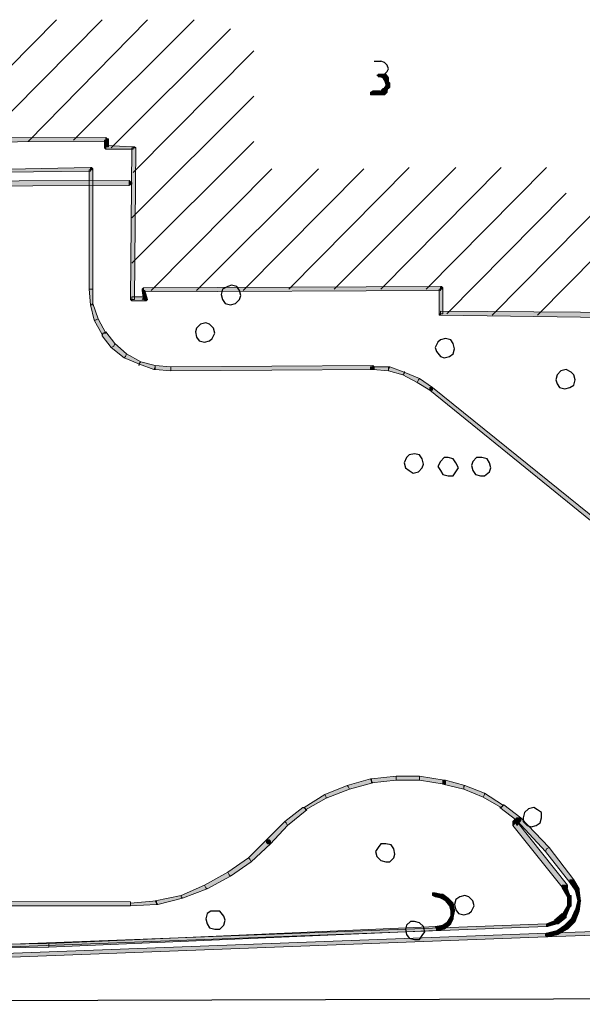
# Model space of a CAD drawing. Header units: millimetres. Extents: x -27 to 2301, y -256 to 766.
# Tile 28 of 97: x 166 to 180, y 84 to 109. Entities that reach past the tile are written whole.
import ezdxf

# ---------------------------------------------------------------- set-up
doc = ezdxf.new("R2010")
doc.units = ezdxf.units.MM
doc.layers.add('SIV-ONDERGROND-ALG', color=251, linetype='Continuous')

msp = doc.modelspace()

# ---------------------------------------------------------------- hatches: boundary and pattern name
h = msp.add_hatch(color=9)
h.dxf.hatch_style = 2
h.paths.add_polyline_path([(179.597, 86.833), (179.565, 86.833), (179.533, 86.833)])
at = {"layer": 'SIV-ONDERGROND-ALG'}
h = msp.add_hatch(color=256, dxfattribs=at)
h.dxf.hatch_style = 2
h.paths.add_polyline_path([(174.837, 107.161), (174.804, 107.161), (174.804, 107.226), (174.869, 107.226), (174.869, 107.193)])
h = msp.add_hatch(color=256, dxfattribs=at)
h.dxf.hatch_style = 2
h.paths.add_polyline_path([(174.933, 107.161), (174.965, 107.226), (174.869, 107.226), (174.869, 107.193), (174.837, 107.161), (174.933, 107.129)])
h = msp.add_hatch(color=256, dxfattribs=at)
h.dxf.hatch_style = 2
h.paths.add_polyline_path([(174.997, 107.097), (175.062, 107.129), (174.997, 107.226), (174.933, 107.161), (174.901, 107.161), (174.965, 107.065)])
h = msp.add_hatch(color=256, dxfattribs=at)
h.dxf.hatch_style = 2
h.paths.add_polyline_path([(174.997, 107.226), (174.965, 107.226), (174.933, 107.161)])
h = msp.add_hatch(color=256, dxfattribs=at)
h.dxf.hatch_style = 2
h.paths.add_polyline_path([(175.03, 107), (175.062, 107.033), (175.062, 107.097), (174.997, 107.097), (174.965, 107.065), (174.997, 106.968)])
h = msp.add_hatch(color=256, dxfattribs=at)
h.dxf.hatch_style = 2
h.paths.add_polyline_path([(175.062, 107.097), (175.062, 107.129), (174.997, 107.097)])
h = msp.add_hatch(color=256, dxfattribs=at)
h.dxf.hatch_style = 2
h.paths.add_polyline_path([(174.933, 106.775), (174.965, 106.711), (175.03, 106.775), (174.997, 106.84), (174.933, 106.872), (174.869, 106.807)])
h = msp.add_hatch(color=256, dxfattribs=at)
h.dxf.hatch_style = 2
h.paths.add_polyline_path([(174.997, 106.84), (175.03, 106.807), (175.062, 106.904), (175.03, 106.904), (174.997, 106.936), (174.933, 106.84)])
h = msp.add_hatch(color=256, dxfattribs=at)
h.dxf.hatch_style = 2
h.paths.add_polyline_path([(175.062, 107.033), (175.062, 106.968), (174.997, 106.968), (175.03, 107)])
h = msp.add_hatch(color=256, dxfattribs=at)
h.dxf.hatch_style = 2
h.paths.add_polyline_path([(174.997, 107), (174.997, 107.033), (175.062, 107.033), (175.094, 107), (175.03, 107)])
h = msp.add_hatch(color=256, dxfattribs=at)
h.dxf.hatch_style = 2
h.paths.add_polyline_path([(175.03, 107), (174.997, 107), (174.997, 106.904), (175.094, 106.904), (175.094, 107)])
h = msp.add_hatch(color=256, dxfattribs=at)
h.dxf.hatch_style = 2
h.paths.add_polyline_path([(174.997, 106.936), (175.03, 106.968), (175.062, 106.936), (175.062, 106.904), (175.03, 106.904)])
h = msp.add_hatch(color=256, dxfattribs=at)
h.dxf.hatch_style = 2
h.paths.add_polyline_path([(175.094, 106.904), (175.062, 106.872), (174.997, 106.872), (174.997, 106.904), (175.03, 106.904)])
h = msp.add_hatch(color=256, dxfattribs=at)
h.dxf.hatch_style = 2
h.paths.add_polyline_path([(175.03, 106.775), (175.03, 106.807), (174.997, 106.84)])
h = msp.add_hatch(color=256, dxfattribs=at)
h.dxf.hatch_style = 2
h.paths.add_polyline_path([(174.676, 106.711), (174.611, 106.711), (174.611, 106.775), (174.676, 106.807), (174.676, 106.743)])
h = msp.add_hatch(color=256, dxfattribs=at)
h.dxf.hatch_style = 2
h.paths.add_polyline_path([(174.837, 106.743), (174.837, 106.807), (174.676, 106.807), (174.676, 106.711), (174.837, 106.711)])
h = msp.add_hatch(color=256, dxfattribs=at)
h.dxf.hatch_style = 2
h.paths.add_polyline_path([(174.837, 106.743), (174.869, 106.711), (174.933, 106.711), (174.933, 106.775), (174.901, 106.807), (174.804, 106.775)])
h = msp.add_hatch(color=256, dxfattribs=at)
h.dxf.hatch_style = 2
h.paths.add_polyline_path([(174.869, 106.711), (174.804, 106.711), (174.804, 106.775), (174.837, 106.743)])
h = msp.add_hatch(color=256, dxfattribs=at)
h.dxf.hatch_style = 2
h.paths.add_polyline_path([(174.837, 106.807), (174.869, 106.775), (174.869, 106.711), (174.837, 106.711), (174.837, 106.743)])
h = msp.add_hatch(color=256, dxfattribs=at)
h.dxf.hatch_style = 2
h.paths.add_polyline_path([(174.933, 106.711), (174.965, 106.711), (174.933, 106.775)])
h = msp.add_hatch(color=256, dxfattribs=at)
h.dxf.hatch_style = 2
h.paths.add_polyline_path([(150.52, 105.553), (150.52, 105.489), (168.05, 105.553), (168.05, 105.649), (150.52, 105.617)])
h = msp.add_hatch(color=256, dxfattribs=at)
h.dxf.hatch_style = 2
h.paths.add_polyline_path([(168.05, 105.649), (168.082, 105.617), (168.114, 105.617), (168.114, 105.585), (168.05, 105.585)])
h = msp.add_hatch(color=256, dxfattribs=at)
h.dxf.hatch_style = 2
h.paths.add_polyline_path([(168.05, 105.585), (168.018, 105.585), (168.018, 105.424), (168.114, 105.424), (168.114, 105.585)])
h = msp.add_hatch(color=256, dxfattribs=at)
h.dxf.hatch_style = 2
h.paths.add_polyline_path([(168.018, 105.424), (168.018, 105.392), (168.05, 105.36), (168.05, 105.424)])
h = msp.add_hatch(color=256, dxfattribs=at)
h.dxf.hatch_style = 2
h.paths.add_polyline_path([(168.05, 105.424), (168.05, 105.36), (168.725, 105.36), (168.725, 105.424), (168.05, 105.456)])
h = msp.add_hatch(color=256, dxfattribs=at)
h.dxf.hatch_style = 2
h.paths.add_polyline_path([(168.725, 105.392), (168.693, 105.392), (168.661, 101.629), (168.757, 101.629), (168.79, 105.392)])
h = msp.add_hatch(color=256, dxfattribs=at)
h.dxf.hatch_style = 2
h.paths.add_polyline_path([(168.725, 105.424), (168.757, 105.424), (168.79, 105.392), (168.725, 105.392)])
h = msp.add_hatch(color=256, dxfattribs=at)
h.dxf.hatch_style = 2
h.paths.add_polyline_path([(164.833, 104.813), (164.833, 104.781), (167.664, 104.813), (167.664, 104.91), (164.833, 104.845)])
h = msp.add_hatch(color=256, dxfattribs=at)
h.dxf.hatch_style = 2
h.paths.add_polyline_path([(167.664, 104.91), (167.696, 104.91), (167.728, 104.877), (167.728, 104.845), (167.664, 104.845)])
h = msp.add_hatch(color=256, dxfattribs=at)
h.dxf.hatch_style = 2
h.paths.add_polyline_path([(167.664, 104.845), (167.632, 104.845), (167.632, 101.886), (167.728, 101.886), (167.728, 104.845)])
h = msp.add_hatch(color=256, dxfattribs=at)
h.dxf.hatch_style = 2
h.paths.add_polyline_path([(168.629, 104.524), (168.629, 104.588), (149.523, 104.524), (149.523, 104.395), (168.629, 104.459)])
h = msp.add_hatch(color=256, dxfattribs=at)
h.dxf.hatch_style = 2
h.paths.add_polyline_path([(168.629, 104.588), (168.693, 104.524), (168.693, 104.492), (168.629, 104.459), (168.629, 104.524)])
h = msp.add_hatch(color=256, dxfattribs=at)
h.dxf.hatch_style = 2
h.paths.add_polyline_path([(168.983, 101.854), (168.983, 101.822), (176.348, 101.854), (176.348, 101.95), (168.983, 101.918)])
h = msp.add_hatch(color=256, dxfattribs=at)
h.dxf.hatch_style = 2
h.paths.add_polyline_path([(176.348, 101.95), (176.38, 101.95), (176.413, 101.918), (176.413, 101.886), (176.348, 101.886)])
h = msp.add_hatch(color=256, dxfattribs=at)
h.dxf.hatch_style = 2
h.paths.add_polyline_path([(167.664, 101.886), (167.632, 101.886), (167.664, 101.5), (167.728, 101.5), (167.728, 101.886)])
h = msp.add_hatch(color=256, dxfattribs=at)
h.dxf.hatch_style = 2
h.paths.add_polyline_path([(168.95, 101.854), (168.95, 101.886), (168.983, 101.918), (168.983, 101.854)])
h = msp.add_hatch(color=256, dxfattribs=at)
h.dxf.hatch_style = 2
h.paths.add_polyline_path([(169.015, 101.629), (169.079, 101.629), (169.015, 101.854), (168.95, 101.854), (168.983, 101.629)])
h = msp.add_hatch(color=256, dxfattribs=at)
h.dxf.hatch_style = 2
h.paths.add_polyline_path([(176.348, 101.886), (176.316, 101.886), (176.316, 101.275), (176.413, 101.275), (176.413, 101.886)])
h = msp.add_hatch(color=256, dxfattribs=at)
h.dxf.hatch_style = 2
h.paths.add_polyline_path([(167.696, 101.5), (167.664, 101.5), (167.76, 101.114), (167.792, 101.114), (167.857, 101.146), (167.728, 101.532)])
h = msp.add_hatch(color=256, dxfattribs=at)
h.dxf.hatch_style = 2
h.paths.add_polyline_path([(168.661, 101.629), (168.693, 101.597), (168.693, 101.629)])
h = msp.add_hatch(color=256, dxfattribs=at)
h.dxf.hatch_style = 2
h.paths.add_polyline_path([(168.693, 101.629), (168.693, 101.597), (169.015, 101.597), (169.015, 101.693), (168.693, 101.693)])
h = msp.add_hatch(color=256, dxfattribs=at)
h.dxf.hatch_style = 2
h.paths.add_polyline_path([(169.015, 101.597), (169.047, 101.597), (169.079, 101.629), (169.015, 101.629)])
h = msp.add_hatch(color=256, dxfattribs=at)
h.dxf.hatch_style = 2
h.paths.add_polyline_path([(176.316, 101.275), (176.316, 101.243), (176.348, 101.243), (176.348, 101.275)])
h = msp.add_hatch(color=256, dxfattribs=at)
h.dxf.hatch_style = 2
h.paths.add_polyline_path([(176.348, 101.275), (176.348, 101.243), (180.98, 101.178), (180.98, 101.307), (176.348, 101.339)])
h = msp.add_hatch(color=256, dxfattribs=at)
h.dxf.hatch_style = 2
h.paths.add_polyline_path([(167.792, 101.114), (167.76, 101.114), (167.953, 100.76), (167.985, 100.793), (168.05, 100.793), (167.857, 101.146)])
h = msp.add_hatch(color=256, dxfattribs=at)
h.dxf.hatch_style = 2
h.paths.add_polyline_path([(167.985, 100.793), (167.953, 100.728), (168.178, 100.439), (168.243, 100.471), (168.275, 100.535), (168.05, 100.825)])
h = msp.add_hatch(color=256, dxfattribs=at)
h.dxf.hatch_style = 2
h.paths.add_polyline_path([(167.953, 100.76), (167.953, 100.728), (167.985, 100.793)])
h = msp.add_hatch(color=256, dxfattribs=at)
h.dxf.hatch_style = 2
h.paths.add_polyline_path([(168.243, 100.471), (168.178, 100.439), (168.5, 100.181), (168.532, 100.214), (168.564, 100.278), (168.275, 100.535)])
h = msp.add_hatch(color=256, dxfattribs=at)
h.dxf.hatch_style = 2
h.paths.add_polyline_path([(168.532, 100.214), (168.5, 100.181), (168.886, 100.021), (168.886, 100.053), (168.918, 100.085), (168.564, 100.278)])
h = msp.add_hatch(color=256, dxfattribs=at)
h.dxf.hatch_style = 2
h.paths.add_polyline_path([(168.854, 100.021), (168.886, 100.021), (168.886, 99.988), (168.854, 99.988)])
h = msp.add_hatch(color=256, dxfattribs=at)
h.dxf.hatch_style = 2
h.paths.add_polyline_path([(168.886, 100.053), (168.886, 100.021), (169.24, 99.892), (169.272, 99.956), (169.272, 99.988), (168.918, 100.085)])
h = msp.add_hatch(color=256, dxfattribs=at)
h.dxf.hatch_style = 2
h.paths.add_polyline_path([(169.272, 99.956), (169.272, 99.892), (169.658, 99.86), (169.658, 99.956), (169.272, 99.988)])
h = msp.add_hatch(color=256, dxfattribs=at)
h.dxf.hatch_style = 2
h.paths.add_polyline_path([(169.658, 99.892), (169.658, 99.86), (174.676, 99.892), (174.676, 99.988), (169.658, 99.956)])
h = msp.add_hatch(color=256, dxfattribs=at)
h.dxf.hatch_style = 2
h.paths.add_polyline_path([(174.676, 99.988), (174.708, 99.956), (174.708, 99.892), (174.676, 99.892), (174.676, 99.924)])
h = msp.add_hatch(color=256, dxfattribs=at)
h.dxf.hatch_style = 2
h.paths.add_polyline_path([(169.24, 99.892), (169.272, 99.892), (169.272, 99.956)])
h = msp.add_hatch(color=256, dxfattribs=at)
h.dxf.hatch_style = 2
h.paths.add_polyline_path([(174.676, 99.892), (174.611, 99.892), (174.611, 99.956), (174.676, 99.956), (174.676, 99.924)])
h = msp.add_hatch(color=256, dxfattribs=at)
h.dxf.hatch_style = 2
h.paths.add_polyline_path([(175.062, 99.892), (175.062, 99.956), (174.676, 99.956), (174.676, 99.892), (175.062, 99.86)])
h = msp.add_hatch(color=256, dxfattribs=at)
h.dxf.hatch_style = 2
h.paths.add_polyline_path([(175.448, 99.795), (175.448, 99.828), (175.094, 99.956), (175.062, 99.892), (175.062, 99.86), (175.416, 99.763)])
h = msp.add_hatch(color=256, dxfattribs=at)
h.dxf.hatch_style = 2
h.paths.add_polyline_path([(175.094, 99.956), (175.062, 99.956), (175.062, 99.892)])
h = msp.add_hatch(color=256, dxfattribs=at)
h.dxf.hatch_style = 2
h.paths.add_polyline_path([(175.802, 99.635), (175.834, 99.667), (175.448, 99.828), (175.448, 99.795), (175.416, 99.763), (175.769, 99.57)])
h = msp.add_hatch(color=256, dxfattribs=at)
h.dxf.hatch_style = 2
h.paths.add_polyline_path([(175.448, 99.828), (175.448, 99.86), (175.48, 99.828)])
h = msp.add_hatch(color=256, dxfattribs=at)
h.dxf.hatch_style = 2
h.paths.add_polyline_path([(176.123, 99.409), (176.155, 99.442), (175.834, 99.667), (175.802, 99.635), (175.769, 99.57), (176.091, 99.377)])
h = msp.add_hatch(color=256, dxfattribs=at)
h.dxf.hatch_style = 2
h.paths.add_polyline_path([(176.155, 99.442), (176.155, 99.409), (176.155, 99.377), (176.091, 99.377), (176.123, 99.409)])
h = msp.add_hatch(color=256, dxfattribs=at)
h.dxf.hatch_style = 2
h.paths.add_polyline_path([(176.091, 99.377), (176.091, 99.409), (176.091, 99.442), (176.155, 99.442), (176.123, 99.409)])
h = msp.add_hatch(color=256, dxfattribs=at)
h.dxf.hatch_style = 2
h.paths.add_polyline_path([(176.123, 99.409), (176.091, 99.377), (181.559, 94.938), (181.591, 95.003), (181.623, 95.035), (176.155, 99.442)])
h = msp.add_hatch(color=256, dxfattribs=at)
h.dxf.hatch_style = 2
h.paths.add_polyline_path([(174.644, 89.663), (174.611, 89.728), (174.032, 89.567), (174.065, 89.535), (174.097, 89.47), (174.676, 89.631)])
h = msp.add_hatch(color=256, dxfattribs=at)
h.dxf.hatch_style = 2
h.paths.add_polyline_path([(174.644, 89.728), (174.611, 89.728), (174.644, 89.663)])
h = msp.add_hatch(color=256, dxfattribs=at)
h.dxf.hatch_style = 2
h.paths.add_polyline_path([(175.255, 89.728), (175.255, 89.792), (174.644, 89.728), (174.644, 89.631), (175.255, 89.696)])
h = msp.add_hatch(color=256, dxfattribs=at)
h.dxf.hatch_style = 2
h.paths.add_polyline_path([(175.834, 89.728), (175.834, 89.792), (175.255, 89.792), (175.255, 89.696), (175.834, 89.696)])
h = msp.add_hatch(color=256, dxfattribs=at)
h.dxf.hatch_style = 2
h.paths.add_polyline_path([(176.445, 89.663), (176.445, 89.696), (175.834, 89.792), (175.834, 89.696), (176.445, 89.599)])
h = msp.add_hatch(color=256, dxfattribs=at)
h.dxf.hatch_style = 2
h.paths.add_polyline_path([(174.065, 89.535), (174.032, 89.567), (173.486, 89.342), (173.518, 89.277), (173.518, 89.245), (174.097, 89.47)])
h = msp.add_hatch(color=256, dxfattribs=at)
h.dxf.hatch_style = 2
h.paths.add_polyline_path([(176.927, 89.535), (176.959, 89.567), (176.477, 89.696), (176.445, 89.663), (176.413, 89.599), (176.927, 89.47)])
h = msp.add_hatch(color=256, dxfattribs=at)
h.dxf.hatch_style = 2
h.paths.add_polyline_path([(176.413, 89.599), (176.413, 89.631), (176.413, 89.696), (176.477, 89.696), (176.445, 89.663)])
h = msp.add_hatch(color=256, dxfattribs=at)
h.dxf.hatch_style = 2
h.paths.add_polyline_path([(176.445, 89.696), (176.477, 89.663), (176.477, 89.599), (176.445, 89.599), (176.445, 89.663)])
h = msp.add_hatch(color=256, dxfattribs=at)
h.dxf.hatch_style = 2
h.paths.add_polyline_path([(177.442, 89.342), (177.442, 89.374), (176.959, 89.567), (176.927, 89.535), (176.927, 89.47), (177.41, 89.277)])
h = msp.add_hatch(color=256, dxfattribs=at)
h.dxf.hatch_style = 2
h.paths.add_polyline_path([(173.518, 89.277), (173.486, 89.342), (172.971, 89.02), (173.003, 88.988), (173.003, 88.956), (173.518, 89.245)])
h = msp.add_hatch(color=256, dxfattribs=at)
h.dxf.hatch_style = 2
h.paths.add_polyline_path([(177.892, 89.052), (177.892, 89.084), (177.442, 89.374), (177.442, 89.342), (177.41, 89.277), (177.86, 89.02)])
h = msp.add_hatch(color=256, dxfattribs=at)
h.dxf.hatch_style = 2
h.paths.add_polyline_path([(173.003, 88.988), (172.939, 89.02), (172.489, 88.666), (172.521, 88.634), (172.553, 88.57), (173.035, 88.956)])
h = msp.add_hatch(color=256, dxfattribs=at)
h.dxf.hatch_style = 2
h.paths.add_polyline_path([(172.971, 89.02), (172.939, 89.02), (173.003, 88.988)])
h = msp.add_hatch(color=256, dxfattribs=at)
h.dxf.hatch_style = 2
h.paths.add_polyline_path([(178.278, 88.731), (178.343, 88.763), (177.924, 89.084), (177.892, 89.052), (177.828, 89.02), (178.246, 88.698)])
h = msp.add_hatch(color=256, dxfattribs=at)
h.dxf.hatch_style = 2
h.paths.add_polyline_path([(177.924, 89.084), (177.892, 89.084), (177.892, 89.052)])
h = msp.add_hatch(color=256, dxfattribs=at)
h.dxf.hatch_style = 2
h.paths.add_polyline_path([(178.278, 88.731), (178.246, 88.763), (178.15, 88.666), (178.214, 88.634), (178.246, 88.57), (178.343, 88.698)])
h = msp.add_hatch(color=256, dxfattribs=at)
h.dxf.hatch_style = 2
h.paths.add_polyline_path([(178.343, 88.763), (178.343, 88.731), (178.31, 88.698), (178.246, 88.698), (178.278, 88.731)])
h = msp.add_hatch(color=256, dxfattribs=at)
h.dxf.hatch_style = 2
h.paths.add_polyline_path([(178.246, 88.698), (178.246, 88.763), (178.278, 88.763), (178.343, 88.763), (178.278, 88.731)])
h = msp.add_hatch(color=256, dxfattribs=at)
h.dxf.hatch_style = 2
h.paths.add_polyline_path([(178.278, 88.731), (178.246, 88.698), (178.954, 87.926), (178.986, 87.991), (179.05, 88.023), (178.343, 88.763)])
h = msp.add_hatch(color=256, dxfattribs=at)
h.dxf.hatch_style = 2
h.paths.add_polyline_path([(178.246, 88.763), (178.278, 88.763), (178.343, 88.763), (178.343, 88.698), (178.278, 88.731)])
h = msp.add_hatch(color=256, dxfattribs=at)
h.dxf.hatch_style = 2
h.paths.add_polyline_path([(172.521, 88.634), (172.489, 88.666), (172.038, 88.216), (172.103, 88.184), (172.135, 88.119), (172.553, 88.57)])
h = msp.add_hatch(color=256, dxfattribs=at)
h.dxf.hatch_style = 2
h.paths.add_polyline_path([(178.15, 88.666), (178.15, 88.57), (178.214, 88.634)])
h = msp.add_hatch(color=256, dxfattribs=at)
h.dxf.hatch_style = 2
h.paths.add_polyline_path([(178.214, 88.634), (178.15, 88.57), (179.404, 86.994), (179.436, 87.026), (179.501, 87.09), (178.246, 88.666)])
h = msp.add_hatch(color=256, dxfattribs=at)
h.dxf.hatch_style = 2
h.paths.add_polyline_path([(171.62, 87.733), (171.652, 87.669), (172.135, 88.119), (172.103, 88.184), (172.038, 88.216), (171.588, 87.766)])
h = msp.add_hatch(color=256, dxfattribs=at)
h.dxf.hatch_style = 2
h.paths.add_polyline_path([(172.038, 88.216), (172.103, 88.216), (172.135, 88.184), (172.135, 88.119), (172.103, 88.184)])
h = msp.add_hatch(color=256, dxfattribs=at)
h.dxf.hatch_style = 2
h.paths.add_polyline_path([(172.135, 88.119), (172.07, 88.119), (172.038, 88.152), (172.038, 88.216), (172.103, 88.184)])
h = msp.add_hatch(color=256, dxfattribs=at)
h.dxf.hatch_style = 2
h.paths.add_polyline_path([(178.986, 87.991), (178.954, 87.926), (179.565, 87.155), (179.629, 87.187), (179.661, 87.219), (179.05, 88.023)])
h = msp.add_hatch(color=256, dxfattribs=at)
h.dxf.hatch_style = 2
h.paths.add_polyline_path([(171.105, 87.348), (171.138, 87.315), (171.652, 87.669), (171.62, 87.733), (171.588, 87.766), (171.073, 87.412)])
h = msp.add_hatch(color=256, dxfattribs=at)
h.dxf.hatch_style = 2
h.paths.add_polyline_path([(170.526, 87.026), (170.559, 86.994), (171.138, 87.315), (171.105, 87.348), (171.073, 87.412), (170.494, 87.09)])
h = msp.add_hatch(color=256, dxfattribs=at)
h.dxf.hatch_style = 2
h.paths.add_polyline_path([(169.915, 86.801), (169.947, 86.769), (170.559, 86.994), (170.526, 87.026), (170.494, 87.09), (169.915, 86.833)])
h = msp.add_hatch(color=256, dxfattribs=at)
h.dxf.hatch_style = 2
h.paths.add_polyline_path([(179.533, 86.833), (179.565, 86.833), (179.468, 87.09), (179.436, 87.058), (179.372, 87.026), (179.501, 86.801)])
h = msp.add_hatch(color=256, dxfattribs=at)
h.dxf.hatch_style = 2
h.paths.add_polyline_path([(179.372, 87.026), (179.372, 87.09), (179.436, 87.09), (179.468, 87.09), (179.436, 87.058)])
h = msp.add_hatch(color=256, dxfattribs=at)
h.dxf.hatch_style = 2
h.paths.add_polyline_path([(179.501, 87.09), (179.501, 87.026), (179.436, 86.994), (179.404, 86.994), (179.436, 87.026)])
h = msp.add_hatch(color=256, dxfattribs=at)
h.dxf.hatch_style = 2
h.paths.add_polyline_path([(179.758, 86.962), (179.79, 86.994), (179.661, 87.219), (179.629, 87.187), (179.565, 87.155), (179.694, 86.962)])
h = msp.add_hatch(color=256, dxfattribs=at)
h.dxf.hatch_style = 2
h.paths.add_polyline_path([(179.565, 87.155), (179.565, 87.219), (179.629, 87.219), (179.661, 87.219), (179.629, 87.187)])
h = msp.add_hatch(color=256, dxfattribs=at)
h.dxf.hatch_style = 2
h.paths.add_polyline_path([(179.661, 87.219), (179.661, 87.155), (179.629, 87.155), (179.565, 87.155), (179.629, 87.187)])
h = msp.add_hatch(color=256, dxfattribs=at)
h.dxf.hatch_style = 2
h.paths.add_polyline_path([(169.304, 86.64), (169.336, 86.608), (169.947, 86.769), (169.915, 86.801), (169.915, 86.833), (169.272, 86.704)])
h = msp.add_hatch(color=256, dxfattribs=at)
h.dxf.hatch_style = 2
h.paths.add_polyline_path([(176.22, 86.801), (176.155, 86.833), (176.155, 86.897), (176.22, 86.897), (176.22, 86.833)])
h = msp.add_hatch(color=256, dxfattribs=at)
h.dxf.hatch_style = 2
h.paths.add_polyline_path([(176.38, 86.833), (176.38, 86.865), (176.22, 86.897), (176.22, 86.801), (176.38, 86.769)])
h = msp.add_hatch(color=256, dxfattribs=at)
h.dxf.hatch_style = 2
h.paths.add_polyline_path([(176.509, 86.736), (176.541, 86.769), (176.413, 86.865), (176.38, 86.833), (176.348, 86.769), (176.477, 86.704)])
h = msp.add_hatch(color=256, dxfattribs=at)
h.dxf.hatch_style = 2
h.paths.add_polyline_path([(176.413, 86.865), (176.38, 86.865), (176.38, 86.833)])
h = msp.add_hatch(color=256, dxfattribs=at)
h.dxf.hatch_style = 2
h.paths.add_polyline_path([(178.986, 85.868), (178.986, 85.804), (211.376, 86.929), (211.376, 87.026), (178.986, 85.9)])
h = msp.add_hatch(color=256, dxfattribs=at)
h.dxf.hatch_style = 2
h.paths.add_polyline_path([(179.533, 86.576), (179.597, 86.576), (179.597, 86.833), (179.501, 86.833), (179.501, 86.576)])
h = msp.add_hatch(color=256, dxfattribs=at)
h.dxf.hatch_style = 2
h.paths.add_polyline_path([(179.79, 86.704), (179.822, 86.704), (179.79, 86.962), (179.694, 86.962), (179.758, 86.704)])
h = msp.add_hatch(color=256, dxfattribs=at)
h.dxf.hatch_style = 2
h.paths.add_polyline_path([(179.79, 86.962), (179.79, 86.994), (179.758, 86.962)])
h = msp.add_hatch(color=256, dxfattribs=at)
h.dxf.hatch_style = 2
h.paths.add_polyline_path([(145.727, 86.64), (145.727, 86.576), (168.661, 86.576), (168.661, 86.672), (145.727, 86.704)])
h = msp.add_hatch(color=256, dxfattribs=at)
h.dxf.hatch_style = 2
h.paths.add_polyline_path([(168.661, 86.608), (168.661, 86.576), (169.304, 86.608), (169.304, 86.704), (168.661, 86.64)])
h = msp.add_hatch(color=256, dxfattribs=at)
h.dxf.hatch_style = 2
h.paths.add_polyline_path([(169.304, 86.608), (169.336, 86.608), (169.304, 86.64)])
h = msp.add_hatch(color=256, dxfattribs=at)
h.dxf.hatch_style = 2
h.paths.add_polyline_path([(176.606, 86.608), (176.67, 86.64), (176.541, 86.769), (176.509, 86.736), (176.477, 86.704), (176.573, 86.576)])
h = msp.add_hatch(color=256, dxfattribs=at)
h.dxf.hatch_style = 2
h.paths.add_polyline_path([(176.67, 86.447), (176.702, 86.479), (176.67, 86.64), (176.606, 86.608), (176.573, 86.576), (176.606, 86.447)])
h = msp.add_hatch(color=256, dxfattribs=at)
h.dxf.hatch_style = 2
h.paths.add_polyline_path([(179.436, 86.318), (179.468, 86.318), (179.565, 86.543), (179.533, 86.576), (179.501, 86.576), (179.372, 86.35)])
h = msp.add_hatch(color=256, dxfattribs=at)
h.dxf.hatch_style = 2
h.paths.add_polyline_path([(179.565, 86.543), (179.597, 86.576), (179.533, 86.576)])
h = msp.add_hatch(color=256, dxfattribs=at)
h.dxf.hatch_style = 2
h.paths.add_polyline_path([(179.758, 86.447), (179.79, 86.447), (179.822, 86.704), (179.758, 86.704), (179.694, 86.447)])
h = msp.add_hatch(color=256, dxfattribs=at)
h.dxf.hatch_style = 2
h.paths.add_polyline_path([(179.822, 86.704), (179.822, 86.736), (179.854, 86.704)])
h = msp.add_hatch(color=256, dxfattribs=at)
h.dxf.hatch_style = 2
h.paths.add_polyline_path([(176.541, 86.125), (176.606, 86.125), (176.67, 86.254), (176.638, 86.286), (176.606, 86.318), (176.509, 86.157)])
h = msp.add_hatch(color=256, dxfattribs=at)
h.dxf.hatch_style = 2
h.paths.add_polyline_path([(176.638, 86.286), (176.67, 86.286), (176.702, 86.447), (176.606, 86.447), (176.606, 86.286)])
h = msp.add_hatch(color=256, dxfattribs=at)
h.dxf.hatch_style = 2
h.paths.add_polyline_path([(176.702, 86.447), (176.702, 86.479), (176.67, 86.447)])
h = msp.add_hatch(color=256, dxfattribs=at)
h.dxf.hatch_style = 2
h.paths.add_polyline_path([(179.243, 86.19), (179.275, 86.125), (179.468, 86.286), (179.436, 86.318), (179.372, 86.383), (179.179, 86.222)])
h = msp.add_hatch(color=256, dxfattribs=at)
h.dxf.hatch_style = 2
h.paths.add_polyline_path([(179.468, 86.286), (179.468, 86.318), (179.436, 86.318)])
h = msp.add_hatch(color=256, dxfattribs=at)
h.dxf.hatch_style = 2
h.paths.add_polyline_path([(179.629, 86.222), (179.694, 86.19), (179.79, 86.447), (179.758, 86.447), (179.694, 86.479), (179.597, 86.254)])
h = msp.add_hatch(color=256, dxfattribs=at)
h.dxf.hatch_style = 2
h.paths.add_polyline_path([(162.003, 85.45), (162.003, 85.418), (178.986, 86.061), (178.986, 86.125), (162.003, 85.482)])
h = msp.add_hatch(color=256, dxfattribs=at)
h.dxf.hatch_style = 2
h.paths.add_polyline_path([(166.634, 85.611), (166.634, 85.546), (176.252, 85.964), (176.252, 86.061), (166.634, 85.643)])
h = msp.add_hatch(color=256, dxfattribs=at)
h.dxf.hatch_style = 2
h.paths.add_polyline_path([(176.252, 85.997), (176.284, 85.964), (176.445, 85.997), (176.413, 86.061), (176.413, 86.093), (176.22, 86.061)])
h = msp.add_hatch(color=256, dxfattribs=at)
h.dxf.hatch_style = 2
h.paths.add_polyline_path([(176.413, 86.061), (176.445, 85.997), (176.573, 86.093), (176.541, 86.125), (176.541, 86.19), (176.413, 86.093)])
h = msp.add_hatch(color=256, dxfattribs=at)
h.dxf.hatch_style = 2
h.paths.add_polyline_path([(176.573, 86.093), (176.606, 86.125), (176.541, 86.125)])
h = msp.add_hatch(color=256, dxfattribs=at)
h.dxf.hatch_style = 2
h.paths.add_polyline_path([(176.67, 86.254), (176.67, 86.286), (176.638, 86.286)])
h = msp.add_hatch(color=256, dxfattribs=at)
h.dxf.hatch_style = 2
h.paths.add_polyline_path([(178.986, 86.093), (179.018, 86.061), (179.243, 86.125), (179.243, 86.19), (179.211, 86.222), (178.986, 86.125)])
h = msp.add_hatch(color=256, dxfattribs=at)
h.dxf.hatch_style = 2
h.paths.add_polyline_path([(178.986, 86.061), (179.018, 86.061), (178.986, 86.093)])
h = msp.add_hatch(color=256, dxfattribs=at)
h.dxf.hatch_style = 2
h.paths.add_polyline_path([(179.243, 86.125), (179.275, 86.125), (179.243, 86.19)])
h = msp.add_hatch(color=256, dxfattribs=at)
h.dxf.hatch_style = 2
h.paths.add_polyline_path([(179.243, 85.932), (179.275, 85.868), (179.501, 85.997), (179.468, 86.061), (179.436, 86.093), (179.243, 85.964)])
h = msp.add_hatch(color=256, dxfattribs=at)
h.dxf.hatch_style = 2
h.paths.add_polyline_path([(179.468, 86.061), (179.501, 85.997), (179.694, 86.19), (179.629, 86.222), (179.597, 86.254), (179.436, 86.093)])
h = msp.add_hatch(color=256, dxfattribs=at)
h.dxf.hatch_style = 2
h.paths.add_polyline_path([(162.003, 85.225), (162.003, 85.16), (178.986, 85.804), (178.986, 85.9), (162.003, 85.257)])
h = msp.add_hatch(color=256, dxfattribs=at)
h.dxf.hatch_style = 2
h.paths.add_polyline_path([(176.252, 85.964), (176.284, 85.964), (176.252, 85.997)])
h = msp.add_hatch(color=256, dxfattribs=at)
h.dxf.hatch_style = 2
h.paths.add_polyline_path([(178.986, 85.804), (178.954, 85.836), (178.954, 85.868), (178.986, 85.9), (178.986, 85.868)])
h = msp.add_hatch(color=256, dxfattribs=at)
h.dxf.hatch_style = 2
h.paths.add_polyline_path([(178.986, 85.868), (179.018, 85.804), (179.275, 85.868), (179.243, 85.932), (179.243, 85.964), (178.986, 85.9)])
h = msp.add_hatch(color=256, dxfattribs=at)
h.dxf.hatch_style = 2
h.paths.add_polyline_path([(178.986, 85.804), (179.018, 85.804), (178.986, 85.868)])
h = msp.add_hatch(color=256, dxfattribs=at)
h.dxf.hatch_style = 2
h.paths.add_polyline_path([(162.003, 85.546), (162.003, 85.482), (166.634, 85.546), (166.634, 85.643), (162.003, 85.578)])
h = msp.add_hatch(color=256, dxfattribs=at)
h.dxf.hatch_style = 2
h.paths.add_polyline_path([(166.634, 85.546), (166.634, 85.578), (166.667, 85.546)])

# ---------------------------------------------------------------- linework, layer by layer
at = {"layer": 'SIV-ONDERGROND-ALG', "lineweight": 25}
for points in [[(163.836, 105.553), (166.827, 108.576)], [(164.962, 105.553), (167.953, 108.576)], [(166.12, 105.553), (169.079, 108.576)], [(167.246, 105.585), (170.237, 108.576)], [(168.178, 105.392), (171.138, 108.351)], [(168.725, 104.781), (171.717, 107.805)], [(174.708, 107.547), (174.869, 107.547)], [(174.869, 107.193), (174.965, 107.226), (175.03, 107.29), (175.062, 107.354), (175.03, 107.451), (174.965, 107.515), (174.869, 107.547)], [(174.869, 107.193), (174.772, 107.193)], [(168.693, 103.655), (171.717, 106.679)], [(168.693, 102.529), (171.717, 105.553)], [(169.176, 101.854), (172.167, 104.877)], [(170.301, 101.854), (173.325, 104.877)], [(171.459, 101.854), (174.451, 104.877)], [(172.585, 101.886), (175.576, 104.91)], [(173.711, 101.886), (176.734, 104.91)], [(174.869, 101.886), (177.86, 104.91)], [(175.995, 101.886), (178.986, 104.91)], [(176.509, 101.275), (179.468, 104.266)], [(177.635, 101.243), (180.594, 104.234)], [(178.761, 101.243), (181.72, 104.234)], [(171.395, 101.725), (171.363, 101.854), (171.298, 101.95), (171.17, 101.983), (171.073, 101.95), (170.945, 101.886), (170.912, 101.757), (170.945, 101.629), (171.009, 101.532), (171.138, 101.5), (171.266, 101.532), (171.363, 101.629), (171.395, 101.725)], [(168.95, 101.629), (169.015, 101.693)], [(170.752, 100.793), (170.719, 100.921), (170.623, 101.018), (170.526, 101.05), (170.398, 101.018), (170.301, 100.921), (170.269, 100.825), (170.301, 100.696), (170.366, 100.6), (170.494, 100.567), (170.623, 100.6), (170.687, 100.664), (170.752, 100.793)], [(176.702, 100.407), (176.67, 100.535), (176.606, 100.632), (176.477, 100.664), (176.348, 100.632), (176.284, 100.567), (176.22, 100.439), (176.252, 100.342), (176.348, 100.214), (176.445, 100.181), (176.573, 100.214), (176.67, 100.278), (176.702, 100.407)], [(179.694, 99.635), (179.661, 99.763), (179.597, 99.828), (179.468, 99.892), (179.34, 99.86), (179.243, 99.763), (179.211, 99.635), (179.243, 99.538), (179.308, 99.442), (179.436, 99.409), (179.565, 99.442), (179.661, 99.506), (179.694, 99.635)], [(175.93, 97.544), (175.898, 97.672), (175.834, 97.769), (175.705, 97.801), (175.576, 97.769), (175.512, 97.705), (175.448, 97.576), (175.48, 97.447), (175.576, 97.383), (175.673, 97.319), (175.802, 97.351), (175.898, 97.447), (175.93, 97.544)], [(176.799, 97.447), (176.734, 97.576), (176.67, 97.672), (176.541, 97.705), (176.445, 97.705), (176.348, 97.608), (176.284, 97.48), (176.348, 97.383), (176.413, 97.287), (176.541, 97.254), (176.67, 97.254), (176.734, 97.351), (176.799, 97.447)], [(177.603, 97.447), (177.571, 97.576), (177.506, 97.672), (177.378, 97.705), (177.249, 97.705), (177.152, 97.608), (177.12, 97.512), (177.152, 97.383), (177.217, 97.287), (177.345, 97.254), (177.442, 97.254), (177.571, 97.351), (177.603, 97.447)], [(178.857, 88.763), (178.857, 88.891), (178.761, 88.956), (178.664, 89.02), (178.536, 88.988), (178.439, 88.891), (178.407, 88.763), (178.407, 88.666), (178.503, 88.57), (178.6, 88.538), (178.729, 88.57), (178.825, 88.634), (178.857, 88.763)], [(175.223, 87.862), (175.19, 87.991), (175.126, 88.087), (174.997, 88.119), (174.869, 88.119), (174.804, 88.023), (174.74, 87.926), (174.772, 87.798), (174.869, 87.701), (174.997, 87.669), (175.094, 87.669), (175.19, 87.766), (175.223, 87.862)], [(177.185, 86.576), (177.152, 86.704), (177.056, 86.801), (176.959, 86.833), (176.831, 86.801), (176.734, 86.736), (176.702, 86.608), (176.734, 86.479), (176.799, 86.383), (176.927, 86.35), (177.056, 86.383), (177.12, 86.447), (177.185, 86.576)], [(171.009, 86.222), (170.977, 86.318), (170.88, 86.447), (170.784, 86.447), (170.655, 86.447), (170.559, 86.383), (170.526, 86.254), (170.559, 86.125), (170.623, 86.029), (170.752, 85.997), (170.88, 85.997), (170.977, 86.093), (171.009, 86.222), (170.977, 86.318), (170.88, 86.447), (170.784, 86.447), (170.655, 86.447), (170.559, 86.383), (170.526, 86.254), (170.559, 86.125), (170.623, 86.029), (170.752, 85.997), (170.88, 85.997), (170.977, 86.093), (171.009, 86.222)], [(175.962, 85.932), (175.93, 86.061), (175.834, 86.157), (175.705, 86.19), (175.609, 86.19), (175.512, 86.093), (175.48, 85.997), (175.512, 85.868), (175.576, 85.771), (175.705, 85.739), (175.834, 85.739), (175.898, 85.836), (175.962, 85.932)], [(133.923, 84.131), (210.25, 84.356)]]:
    msp.add_lwpolyline(points, dxfattribs=at)
at = {"layer": 'SIV-ONDERGROND-ALG', "lineweight": 5}
for points in [[(174.837, 107.161), (174.804, 107.161), (174.804, 107.226), (174.869, 107.226)], [(174.933, 107.161), (174.965, 107.226), (174.869, 107.226), (174.869, 107.193), (174.837, 107.161), (174.933, 107.129), (174.933, 107.161)], [(174.997, 107.097), (175.062, 107.129), (174.997, 107.226), (174.933, 107.161), (174.901, 107.161), (174.965, 107.065), (174.997, 107.097)], [(174.997, 107.226), (174.965, 107.226)], [(175.03, 107), (175.062, 107.033), (175.062, 107.097), (174.997, 107.097), (174.965, 107.065), (174.997, 106.968), (175.03, 107)], [(175.062, 107.097), (175.062, 107.129)], [(174.933, 106.775), (174.965, 106.711), (175.03, 106.775), (174.997, 106.84), (174.933, 106.872), (174.869, 106.807), (174.933, 106.775)], [(174.997, 106.84), (175.03, 106.807), (175.062, 106.904), (175.03, 106.904), (174.997, 106.936), (174.933, 106.84), (174.997, 106.84)], [(175.062, 107.033), (175.062, 106.968), (174.997, 106.968), (174.997, 106.968)], [(174.997, 107), (174.997, 107.033), (175.062, 107.033), (175.094, 107)], [(175.03, 107), (174.997, 107), (174.997, 106.904), (175.094, 106.904), (175.094, 107), (175.03, 107)], [(174.997, 106.936), (175.03, 106.968), (175.062, 106.936), (175.062, 106.904)], [(175.094, 106.904), (175.062, 106.872), (174.997, 106.872), (174.997, 106.904)], [(174.676, 106.711), (174.611, 106.711), (174.611, 106.775), (174.676, 106.807)], [(174.837, 106.743), (174.837, 106.807), (174.676, 106.807), (174.676, 106.711), (174.837, 106.711), (174.837, 106.743)], [(174.837, 106.743), (174.869, 106.711), (174.933, 106.711), (174.933, 106.775), (174.901, 106.807), (174.804, 106.775), (174.837, 106.743)], [(174.869, 106.711), (174.804, 106.711), (174.804, 106.775), (174.804, 106.775)], [(174.837, 106.807), (174.869, 106.775), (174.869, 106.711), (174.837, 106.711)], [(174.933, 106.711), (174.965, 106.711)], [(175.03, 106.775), (175.03, 106.807)], [(150.52, 105.553), (150.52, 105.489), (168.05, 105.553), (168.05, 105.649), (150.52, 105.617), (150.52, 105.553)], [(168.05, 105.649), (168.082, 105.617), (168.114, 105.617), (168.114, 105.585)], [(168.05, 105.585), (168.018, 105.585), (168.018, 105.424), (168.114, 105.424), (168.114, 105.585), (168.05, 105.585)], [(168.018, 105.424), (168.018, 105.392), (168.05, 105.36)], [(168.05, 105.424), (168.05, 105.36), (168.725, 105.36), (168.725, 105.424), (168.05, 105.456), (168.05, 105.424)], [(168.725, 105.392), (168.693, 105.392), (168.661, 101.629), (168.757, 101.629), (168.79, 105.392), (168.725, 105.392)], [(168.725, 105.424), (168.757, 105.424), (168.79, 105.392)], [(164.833, 104.813), (164.833, 104.781), (167.664, 104.813), (167.664, 104.91), (164.833, 104.845), (164.833, 104.813)], [(167.664, 104.91), (167.696, 104.91), (167.728, 104.877), (167.728, 104.845)], [(167.664, 104.845), (167.632, 104.845), (167.632, 101.886), (167.728, 101.886), (167.728, 104.845), (167.664, 104.845)], [(168.629, 104.524), (168.629, 104.588), (149.523, 104.524), (149.523, 104.395), (168.629, 104.459), (168.629, 104.524)], [(168.629, 104.588), (168.693, 104.524), (168.693, 104.492), (168.629, 104.459)], [(168.983, 101.854), (168.983, 101.822), (176.348, 101.854), (176.348, 101.95), (168.983, 101.918), (168.983, 101.854)], [(176.348, 101.95), (176.38, 101.95), (176.413, 101.918), (176.413, 101.886)], [(167.664, 101.886), (167.632, 101.886), (167.664, 101.5), (167.728, 101.5), (167.728, 101.886), (167.664, 101.886)], [(168.95, 101.854), (168.95, 101.886), (168.983, 101.918)], [(169.015, 101.629), (169.079, 101.629), (169.015, 101.854), (168.95, 101.854), (168.983, 101.629), (169.015, 101.629)], [(176.348, 101.886), (176.316, 101.886), (176.316, 101.275), (176.413, 101.275), (176.413, 101.886), (176.348, 101.886)], [(167.696, 101.5), (167.664, 101.5), (167.76, 101.114), (167.792, 101.114), (167.857, 101.146), (167.728, 101.532), (167.696, 101.5)], [(167.664, 101.5), (167.664, 101.5)], [(168.661, 101.629), (168.661, 101.629), (168.693, 101.597), (168.693, 101.597)], [(168.693, 101.629), (168.693, 101.597), (169.015, 101.597), (169.015, 101.693), (168.693, 101.693), (168.693, 101.629)], [(169.015, 101.597), (169.047, 101.597), (169.079, 101.629), (169.079, 101.629)], [(176.316, 101.275), (176.316, 101.243), (176.348, 101.243)], [(176.348, 101.275), (176.348, 101.243), (180.98, 101.178), (180.98, 101.307), (176.348, 101.339), (176.348, 101.275)], [(167.792, 101.114), (167.76, 101.114), (167.953, 100.76), (167.985, 100.793), (168.05, 100.793), (167.857, 101.146), (167.792, 101.114)], [(167.985, 100.793), (167.953, 100.728), (168.178, 100.439), (168.243, 100.471), (168.275, 100.535), (168.05, 100.825), (167.985, 100.793)], [(167.953, 100.76), (167.953, 100.728)], [(168.243, 100.471), (168.178, 100.439), (168.5, 100.181), (168.532, 100.214), (168.564, 100.278), (168.275, 100.535), (168.243, 100.471)], [(168.532, 100.214), (168.5, 100.181), (168.886, 100.021), (168.886, 100.053), (168.918, 100.085), (168.564, 100.278), (168.532, 100.214)], [(168.5, 100.181), (168.5, 100.181)], [(168.886, 100.053), (168.886, 100.021), (169.24, 99.892), (169.272, 99.956), (169.272, 99.988), (168.918, 100.085), (168.886, 100.053)], [(169.272, 99.956), (169.272, 99.892), (169.658, 99.86), (169.658, 99.956), (169.272, 99.988), (169.272, 99.956)], [(169.658, 99.892), (169.658, 99.86), (174.676, 99.892), (174.676, 99.988), (169.658, 99.956), (169.658, 99.892)], [(174.676, 99.988), (174.708, 99.956), (174.708, 99.892), (174.676, 99.892)], [(169.24, 99.892), (169.272, 99.892)], [(174.676, 99.892), (174.611, 99.892), (174.611, 99.956), (174.676, 99.956)], [(175.062, 99.892), (175.062, 99.956), (174.676, 99.956), (174.676, 99.892), (175.062, 99.86), (175.062, 99.892)], [(175.448, 99.795), (175.448, 99.828), (175.094, 99.956), (175.062, 99.892), (175.062, 99.86), (175.416, 99.763), (175.448, 99.795)], [(175.094, 99.956), (175.062, 99.956)], [(175.802, 99.635), (175.834, 99.667), (175.448, 99.828), (175.448, 99.795), (175.416, 99.763), (175.769, 99.57), (175.802, 99.635)], [(176.123, 99.409), (176.155, 99.442), (175.834, 99.667), (175.802, 99.635), (175.769, 99.57), (176.091, 99.377), (176.123, 99.409)], [(176.155, 99.442), (176.155, 99.409), (176.155, 99.377), (176.091, 99.377)], [(176.091, 99.377), (176.091, 99.409), (176.091, 99.442), (176.155, 99.442)], [(176.123, 99.409), (176.091, 99.377), (181.559, 94.938), (181.591, 95.003), (181.623, 95.035), (176.155, 99.442), (176.123, 99.409)], [(174.644, 89.663), (174.611, 89.728), (174.032, 89.567), (174.065, 89.535), (174.097, 89.47), (174.676, 89.631), (174.644, 89.663)], [(174.644, 89.728), (174.611, 89.728)], [(175.255, 89.728), (175.255, 89.792), (174.644, 89.728), (174.644, 89.631), (175.255, 89.696), (175.255, 89.728)], [(175.834, 89.728), (175.834, 89.792), (175.255, 89.792), (175.255, 89.696), (175.834, 89.696), (175.834, 89.728)], [(175.255, 89.792), (175.255, 89.792)], [(176.445, 89.663), (176.445, 89.696), (175.834, 89.792), (175.834, 89.696), (176.445, 89.599), (176.445, 89.663)], [(175.834, 89.792), (175.834, 89.792)], [(174.065, 89.535), (174.032, 89.567), (173.486, 89.342), (173.518, 89.277), (173.518, 89.245), (174.097, 89.47), (174.065, 89.535)], [(176.927, 89.535), (176.959, 89.567), (176.477, 89.696), (176.445, 89.663), (176.413, 89.599), (176.927, 89.47), (176.927, 89.535)], [(176.413, 89.599), (176.413, 89.631), (176.413, 89.696), (176.477, 89.696)], [(176.445, 89.696), (176.477, 89.663), (176.477, 89.599), (176.445, 89.599)], [(177.442, 89.342), (177.442, 89.374), (176.959, 89.567), (176.927, 89.535), (176.927, 89.47), (177.41, 89.277), (177.442, 89.342)], [(173.518, 89.277), (173.486, 89.342), (172.971, 89.02), (173.003, 88.988), (173.003, 88.956), (173.518, 89.245), (173.518, 89.277)], [(177.892, 89.052), (177.892, 89.084), (177.442, 89.374), (177.442, 89.342), (177.41, 89.277), (177.86, 89.02), (177.892, 89.052)], [(173.003, 88.988), (172.939, 89.02), (172.489, 88.666), (172.521, 88.634), (172.553, 88.57), (173.035, 88.956), (173.003, 88.988)], [(172.971, 89.02), (172.939, 89.02)], [(178.278, 88.731), (178.343, 88.763), (177.924, 89.084), (177.892, 89.052), (177.828, 89.02), (178.246, 88.698), (178.278, 88.731)], [(177.924, 89.084), (177.892, 89.084)], [(178.278, 88.731), (178.246, 88.763), (178.15, 88.666), (178.214, 88.634), (178.246, 88.57), (178.343, 88.698), (178.278, 88.731)], [(178.343, 88.763), (178.343, 88.731), (178.31, 88.698), (178.246, 88.698)], [(178.246, 88.698), (178.246, 88.763), (178.278, 88.763), (178.343, 88.763)], [(178.278, 88.731), (178.246, 88.698), (178.954, 87.926), (178.986, 87.991), (179.05, 88.023), (178.343, 88.763), (178.278, 88.731)], [(178.246, 88.763), (178.278, 88.763), (178.343, 88.763), (178.343, 88.698)], [(172.521, 88.634), (172.489, 88.666), (172.038, 88.216), (172.103, 88.184), (172.135, 88.119), (172.553, 88.57), (172.521, 88.634)], [(178.15, 88.666), (178.15, 88.57)], [(178.214, 88.634), (178.15, 88.57), (179.404, 86.994), (179.436, 87.026), (179.501, 87.09), (178.246, 88.666), (178.214, 88.634)], [(171.62, 87.733), (171.652, 87.669), (172.135, 88.119), (172.103, 88.184), (172.038, 88.216), (171.588, 87.766), (171.62, 87.733)], [(172.038, 88.216), (172.103, 88.216), (172.135, 88.184), (172.135, 88.119)], [(172.135, 88.119), (172.07, 88.119), (172.038, 88.152), (172.038, 88.216)], [(178.986, 87.991), (178.954, 87.926), (179.565, 87.155), (179.629, 87.187), (179.661, 87.219), (179.05, 88.023), (178.986, 87.991)], [(171.105, 87.348), (171.138, 87.315), (171.652, 87.669), (171.62, 87.733), (171.588, 87.766), (171.073, 87.412), (171.105, 87.348)], [(171.652, 87.669), (171.652, 87.669)], [(170.526, 87.026), (170.559, 86.994), (171.138, 87.315), (171.105, 87.348), (171.073, 87.412), (170.494, 87.09), (170.526, 87.026)], [(169.915, 86.801), (169.947, 86.769), (170.559, 86.994), (170.526, 87.026), (170.494, 87.09), (169.915, 86.833), (169.915, 86.801)], [(179.533, 86.833), (179.565, 86.833), (179.468, 87.09), (179.436, 87.058), (179.372, 87.026), (179.501, 86.801), (179.533, 86.833)], [(179.372, 87.026), (179.372, 87.09), (179.436, 87.09), (179.468, 87.09)], [(179.501, 87.09), (179.501, 87.026), (179.436, 86.994), (179.404, 86.994)], [(179.758, 86.962), (179.79, 86.994), (179.661, 87.219), (179.629, 87.187), (179.565, 87.155), (179.694, 86.962), (179.758, 86.962)], [(179.565, 87.155), (179.565, 87.219), (179.629, 87.219), (179.661, 87.219)], [(179.661, 87.219), (179.661, 87.155), (179.629, 87.155), (179.565, 87.155)], [(169.304, 86.64), (169.336, 86.608), (169.947, 86.769), (169.915, 86.801), (169.915, 86.833), (169.272, 86.704), (169.304, 86.64)], [(176.22, 86.801), (176.155, 86.833), (176.155, 86.897), (176.22, 86.897)], [(176.38, 86.833), (176.38, 86.865), (176.22, 86.897), (176.22, 86.801), (176.38, 86.769), (176.38, 86.833)], [(176.509, 86.736), (176.541, 86.769), (176.413, 86.865), (176.38, 86.833), (176.348, 86.769), (176.477, 86.704), (176.509, 86.736)], [(176.413, 86.865), (176.38, 86.865)], [(178.986, 85.868), (178.986, 85.804), (211.376, 86.929), (211.376, 87.026), (178.986, 85.9), (178.986, 85.868)], [(179.533, 86.576), (179.597, 86.576), (179.597, 86.833), (179.501, 86.833), (179.501, 86.576), (179.533, 86.576)], [(179.597, 86.833), (179.565, 86.833)], [(179.79, 86.704), (179.822, 86.704), (179.79, 86.962), (179.694, 86.962), (179.758, 86.704), (179.79, 86.704)], [(179.79, 86.962), (179.79, 86.994)], [(145.727, 86.64), (145.727, 86.576), (168.661, 86.576), (168.661, 86.672), (145.727, 86.704), (145.727, 86.64)], [(168.661, 86.608), (168.661, 86.576), (169.304, 86.608), (169.304, 86.704), (168.661, 86.64), (168.661, 86.608)], [(169.304, 86.608), (169.336, 86.608)], [(176.606, 86.608), (176.67, 86.64), (176.541, 86.769), (176.509, 86.736), (176.477, 86.704), (176.573, 86.576), (176.606, 86.608)], [(176.541, 86.769), (176.541, 86.769)], [(176.67, 86.447), (176.702, 86.479), (176.67, 86.64), (176.606, 86.608), (176.573, 86.576), (176.606, 86.447), (176.67, 86.447)], [(176.67, 86.64), (176.67, 86.64)], [(179.436, 86.318), (179.468, 86.318), (179.565, 86.543), (179.533, 86.576), (179.501, 86.576), (179.372, 86.35), (179.436, 86.318)], [(179.565, 86.543), (179.597, 86.576)], [(179.758, 86.447), (179.79, 86.447), (179.822, 86.704), (179.758, 86.704), (179.694, 86.447), (179.758, 86.447)], [(176.541, 86.125), (176.606, 86.125), (176.67, 86.254), (176.638, 86.286), (176.606, 86.318), (176.509, 86.157), (176.541, 86.125)], [(176.638, 86.286), (176.67, 86.286), (176.702, 86.447), (176.606, 86.447), (176.606, 86.286), (176.638, 86.286)], [(176.702, 86.447), (176.702, 86.479)], [(179.243, 86.19), (179.275, 86.125), (179.468, 86.286), (179.436, 86.318), (179.372, 86.383), (179.179, 86.222), (179.243, 86.19)], [(179.468, 86.286), (179.468, 86.318)], [(179.629, 86.222), (179.694, 86.19), (179.79, 86.447), (179.758, 86.447), (179.694, 86.479), (179.597, 86.254), (179.629, 86.222)], [(179.79, 86.447), (179.79, 86.447)], [(162.003, 85.45), (162.003, 85.418), (178.986, 86.061), (178.986, 86.125), (162.003, 85.482), (162.003, 85.45)], [(166.634, 85.611), (166.634, 85.546), (176.252, 85.964), (176.252, 86.061), (166.634, 85.643), (166.634, 85.611)], [(176.252, 85.997), (176.284, 85.964), (176.445, 85.997), (176.413, 86.061), (176.413, 86.093), (176.22, 86.061), (176.252, 85.997)], [(176.413, 86.061), (176.445, 85.997), (176.573, 86.093), (176.541, 86.125), (176.541, 86.19), (176.413, 86.093), (176.413, 86.061)], [(176.573, 86.093), (176.606, 86.125)], [(176.67, 86.254), (176.67, 86.286)], [(178.986, 86.093), (179.018, 86.061), (179.243, 86.125), (179.243, 86.19), (179.211, 86.222), (178.986, 86.125), (178.986, 86.093)], [(178.986, 86.061), (179.018, 86.061)], [(179.243, 86.125), (179.275, 86.125)], [(179.243, 85.932), (179.275, 85.868), (179.501, 85.997), (179.468, 86.061), (179.436, 86.093), (179.243, 85.964), (179.243, 85.932)], [(179.468, 86.061), (179.501, 85.997), (179.694, 86.19), (179.629, 86.222), (179.597, 86.254), (179.436, 86.093), (179.468, 86.061)], [(179.694, 86.19), (179.694, 86.19)], [(162.003, 85.225), (162.003, 85.16), (178.986, 85.804), (178.986, 85.9), (162.003, 85.257), (162.003, 85.225)], [(176.252, 85.964), (176.284, 85.964)], [(178.986, 85.804), (178.954, 85.836), (178.954, 85.868), (178.986, 85.9)], [(178.986, 85.868), (179.018, 85.804), (179.275, 85.868), (179.243, 85.932), (179.243, 85.964), (178.986, 85.9), (178.986, 85.868)], [(179.501, 85.997), (179.501, 85.997)], [(162.003, 85.546), (162.003, 85.482), (166.634, 85.546), (166.634, 85.643), (162.003, 85.578), (162.003, 85.546)], [(178.986, 85.804), (179.018, 85.804)]]:
    msp.add_lwpolyline(points, dxfattribs=at)

doc.saveas('drawing.dxf')
